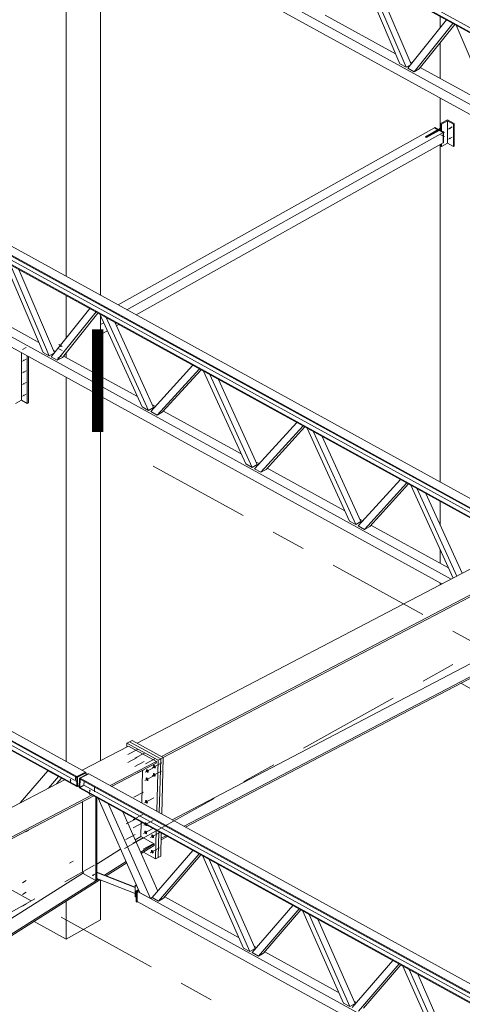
# Model space of a CAD drawing. Header units: millimetres. Extents: x -260 to 160, y -50 to 247.
# Tile 50 of 74: x -146 to -133, y 180 to 209. Entities that reach past the tile are written whole.
import ezdxf

# ---------------------------------------------------------------- set-up
doc = ezdxf.new("R2010")
doc.units = ezdxf.units.MM
for name, pattern in [('XKITLINE00', [0]), ('XKITLINE02', [4, 2, -2]), ('XKITLINE03', [6, 3, -1, 1, -1])]:
    doc.linetypes.add(name, pattern=pattern)
for name, color, linetype, lineweight in [('Element', 2, 'Continuous', 0), ('Spoina', 1, 'Continuous', 0), ('Śruba', 3, 'Continuous', 0)]:
    doc.layers.add(name, color=color, linetype=linetype, lineweight=lineweight)
doc.styles.add('ARIAL', font='ARIAL.TTF')

msp = doc.modelspace()

# ---------------------------------------------------------------- hatches: boundary and pattern name
at = {"layer": 'Śruba'}
for points in [[(-133.982, 205.577), (-133.979, 205.581), (-133.976, 205.584), (-133.972, 205.586), (-133.969, 205.588), (-133.965, 205.589), (-133.962, 205.589), (-133.96, 205.588), (-133.957, 205.586), (-133.956, 205.583), (-133.955, 205.58), (-133.954, 205.576), (-133.954, 205.572), (-133.955, 205.568), (-133.957, 205.563), (-133.959, 205.559), (-133.962, 205.555), (-133.964, 205.551), (-133.968, 205.548), (-133.971, 205.545), (-133.975, 205.544), (-133.978, 205.543), (-133.981, 205.543), (-133.984, 205.544), (-133.986, 205.546), (-133.988, 205.548), (-133.989, 205.552), (-133.989, 205.555), (-133.989, 205.56), (-133.988, 205.564), (-133.987, 205.568), (-133.985, 205.573)], [(-133.767, 205.679), (-133.766, 205.675), (-133.765, 205.67), (-133.765, 205.666), (-133.765, 205.662), (-133.766, 205.659), (-133.768, 205.656), (-133.77, 205.655), (-133.773, 205.654), (-133.776, 205.654), (-133.779, 205.654), (-133.783, 205.656), (-133.786, 205.658), (-133.79, 205.661), (-133.793, 205.665), (-133.795, 205.669), (-133.797, 205.674), (-133.799, 205.678), (-133.8, 205.683), (-133.8, 205.687), (-133.8, 205.691), (-133.799, 205.694), (-133.797, 205.696), (-133.795, 205.698), (-133.792, 205.699), (-133.789, 205.699), (-133.785, 205.699), (-133.782, 205.697), (-133.779, 205.695), (-133.775, 205.691), (-133.772, 205.688), (-133.77, 205.684)], [(-133.982, 205.458), (-133.979, 205.462), (-133.976, 205.465), (-133.972, 205.468), (-133.969, 205.469), (-133.965, 205.47), (-133.962, 205.47), (-133.96, 205.469), (-133.957, 205.467), (-133.956, 205.465), (-133.955, 205.461), (-133.954, 205.458), (-133.954, 205.453), (-133.955, 205.449), (-133.957, 205.444), (-133.959, 205.44), (-133.962, 205.436), (-133.964, 205.432), (-133.968, 205.429), (-133.971, 205.427), (-133.975, 205.425), (-133.978, 205.424), (-133.981, 205.424), (-133.984, 205.425), (-133.986, 205.427), (-133.988, 205.43), (-133.989, 205.433), (-133.989, 205.437), (-133.989, 205.441), (-133.988, 205.445), (-133.987, 205.45), (-133.985, 205.454)], [(-133.767, 205.382), (-133.766, 205.378), (-133.765, 205.373), (-133.765, 205.369), (-133.765, 205.365), (-133.766, 205.362), (-133.768, 205.359), (-133.77, 205.358), (-133.773, 205.357), (-133.776, 205.357), (-133.779, 205.357), (-133.783, 205.359), (-133.786, 205.361), (-133.79, 205.364), (-133.793, 205.368), (-133.795, 205.372), (-133.797, 205.377), (-133.799, 205.381), (-133.8, 205.386), (-133.8, 205.39), (-133.8, 205.394), (-133.799, 205.397), (-133.797, 205.399), (-133.795, 205.401), (-133.792, 205.402), (-133.789, 205.402), (-133.785, 205.402), (-133.782, 205.4), (-133.779, 205.398), (-133.775, 205.394), (-133.772, 205.391), (-133.77, 205.387)], [(-146.218, 198.894), (-146.217, 198.89), (-146.216, 198.885), (-146.216, 198.881), (-146.216, 198.877), (-146.217, 198.874), (-146.219, 198.871), (-146.221, 198.87), (-146.224, 198.869), (-146.227, 198.868), (-146.23, 198.869), (-146.234, 198.871), (-146.237, 198.873), (-146.241, 198.876), (-146.244, 198.88), (-146.246, 198.884), (-146.249, 198.889), (-146.25, 198.893), (-146.251, 198.898), (-146.251, 198.902), (-146.251, 198.906), (-146.25, 198.909), (-146.248, 198.911), (-146.246, 198.913), (-146.243, 198.914), (-146.24, 198.914), (-146.236, 198.914), (-146.233, 198.912), (-146.23, 198.91), (-146.226, 198.906), (-146.223, 198.903), (-146.221, 198.899)], [(-146.218, 198.553), (-146.217, 198.548), (-146.216, 198.544), (-146.216, 198.54), (-146.216, 198.536), (-146.217, 198.533), (-146.219, 198.53), (-146.221, 198.528), (-146.224, 198.527), (-146.227, 198.527), (-146.23, 198.528), (-146.234, 198.529), (-146.237, 198.532), (-146.241, 198.535), (-146.244, 198.539), (-146.246, 198.543), (-146.249, 198.547), (-146.25, 198.552), (-146.251, 198.556), (-146.251, 198.56), (-146.251, 198.564), (-146.25, 198.567), (-146.248, 198.57), (-146.246, 198.572), (-146.243, 198.573), (-146.24, 198.573), (-146.236, 198.572), (-146.233, 198.57), (-146.23, 198.568), (-146.226, 198.565), (-146.223, 198.561), (-146.221, 198.557)], [(-146.218, 198.211), (-146.217, 198.207), (-146.216, 198.202), (-146.216, 198.198), (-146.216, 198.194), (-146.217, 198.191), (-146.219, 198.188), (-146.221, 198.187), (-146.224, 198.186), (-146.227, 198.186), (-146.23, 198.186), (-146.234, 198.188), (-146.237, 198.19), (-146.241, 198.193), (-146.244, 198.197), (-146.246, 198.201), (-146.249, 198.206), (-146.25, 198.21), (-146.251, 198.215), (-146.251, 198.219), (-146.251, 198.223), (-146.25, 198.226), (-146.248, 198.228), (-146.246, 198.23), (-146.243, 198.231), (-146.24, 198.231), (-146.236, 198.231), (-146.233, 198.229), (-146.23, 198.227), (-146.226, 198.223), (-146.223, 198.22), (-146.221, 198.216)], [(-146.218, 197.87), (-146.217, 197.865), (-146.216, 197.861), (-146.216, 197.857), (-146.216, 197.853), (-146.217, 197.85), (-146.219, 197.847), (-146.221, 197.845), (-146.224, 197.844), (-146.227, 197.844), (-146.23, 197.845), (-146.234, 197.846), (-146.237, 197.849), (-146.241, 197.852), (-146.244, 197.856), (-146.246, 197.86), (-146.249, 197.864), (-146.25, 197.869), (-146.251, 197.873), (-146.251, 197.877), (-146.251, 197.881), (-146.25, 197.884), (-146.248, 197.887), (-146.246, 197.889), (-146.243, 197.89), (-146.24, 197.89), (-146.236, 197.889), (-146.233, 197.887), (-146.23, 197.885), (-146.226, 197.882), (-146.223, 197.878), (-146.221, 197.874)], [(-142.591, 186.893), (-142.588, 186.882), (-142.586, 186.872), (-142.586, 186.863), (-142.588, 186.854), (-142.591, 186.846), (-142.595, 186.84), (-142.6, 186.836), (-142.607, 186.834), (-142.614, 186.834), (-142.622, 186.836), (-142.63, 186.84), (-142.638, 186.845), (-142.645, 186.853), (-142.652, 186.861), (-142.658, 186.871), (-142.662, 186.881), (-142.665, 186.891), (-142.667, 186.902), (-142.667, 186.911), (-142.666, 186.92), (-142.663, 186.928), (-142.659, 186.933), (-142.653, 186.938), (-142.647, 186.94), (-142.639, 186.94), (-142.632, 186.938), (-142.624, 186.934), (-142.616, 186.928), (-142.609, 186.921), (-142.602, 186.913), (-142.596, 186.903)], [(-142.389, 186.781), (-142.385, 186.771), (-142.384, 186.76), (-142.383, 186.751), (-142.385, 186.742), (-142.388, 186.735), (-142.392, 186.729), (-142.397, 186.725), (-142.404, 186.722), (-142.411, 186.722), (-142.419, 186.724), (-142.427, 186.728), (-142.435, 186.734), (-142.442, 186.741), (-142.449, 186.75), (-142.455, 186.759), (-142.459, 186.769), (-142.462, 186.78), (-142.464, 186.79), (-142.464, 186.8), (-142.463, 186.808), (-142.46, 186.816), (-142.456, 186.822), (-142.45, 186.826), (-142.444, 186.828), (-142.437, 186.828), (-142.429, 186.826), (-142.421, 186.822), (-142.413, 186.817), (-142.406, 186.809), (-142.399, 186.801), (-142.393, 186.791)], [(-142.382, 187.022), (-142.379, 187.012), (-142.377, 187.001), (-142.377, 186.992), (-142.378, 186.983), (-142.381, 186.976), (-142.386, 186.97), (-142.391, 186.966), (-142.398, 186.963), (-142.405, 186.963), (-142.413, 186.965), (-142.421, 186.969), (-142.428, 186.975), (-142.436, 186.982), (-142.443, 186.991), (-142.448, 187), (-142.453, 187.01), (-142.456, 187.021), (-142.458, 187.031), (-142.458, 187.041), (-142.457, 187.049), (-142.454, 187.057), (-142.45, 187.063), (-142.444, 187.067), (-142.438, 187.069), (-142.43, 187.069), (-142.423, 187.067), (-142.415, 187.063), (-142.407, 187.058), (-142.399, 187.05), (-142.393, 187.042), (-142.387, 187.032)], [(-144.872, 186.603), (-144.877, 186.604), (-144.881, 186.605), (-144.885, 186.607), (-144.888, 186.609), (-144.89, 186.611), (-144.891, 186.614), (-144.892, 186.617), (-144.891, 186.619), (-144.89, 186.622), (-144.887, 186.624), (-144.884, 186.626), (-144.88, 186.627), (-144.876, 186.629), (-144.871, 186.629), (-144.866, 186.629), (-144.861, 186.629), (-144.857, 186.628), (-144.852, 186.627), (-144.849, 186.625), (-144.846, 186.623), (-144.843, 186.62), (-144.842, 186.618), (-144.842, 186.615), (-144.842, 186.613), (-144.844, 186.61), (-144.846, 186.608), (-144.849, 186.606), (-144.853, 186.604), (-144.857, 186.603), (-144.862, 186.603), (-144.867, 186.602)], [(-142.598, 186.652), (-142.595, 186.641), (-142.593, 186.631), (-142.593, 186.622), (-142.594, 186.613), (-142.597, 186.605), (-142.601, 186.599), (-142.607, 186.595), (-142.613, 186.593), (-142.62, 186.593), (-142.628, 186.595), (-142.636, 186.599), (-142.644, 186.604), (-142.651, 186.612), (-142.658, 186.62), (-142.664, 186.63), (-142.668, 186.64), (-142.672, 186.65), (-142.673, 186.661), (-142.674, 186.67), (-142.672, 186.679), (-142.669, 186.687), (-142.665, 186.692), (-142.66, 186.697), (-142.653, 186.699), (-142.646, 186.699), (-142.638, 186.697), (-142.63, 186.693), (-142.622, 186.687), (-142.615, 186.68), (-142.608, 186.672), (-142.602, 186.662)], [(-144.314, 186.296), (-144.319, 186.296), (-144.323, 186.298), (-144.327, 186.3), (-144.33, 186.302), (-144.332, 186.304), (-144.333, 186.307), (-144.334, 186.309), (-144.333, 186.312), (-144.332, 186.314), (-144.329, 186.317), (-144.326, 186.319), (-144.322, 186.32), (-144.318, 186.321), (-144.313, 186.322), (-144.308, 186.322), (-144.303, 186.322), (-144.299, 186.321), (-144.294, 186.319), (-144.291, 186.318), (-144.288, 186.315), (-144.285, 186.313), (-144.284, 186.311), (-144.284, 186.308), (-144.284, 186.305), (-144.286, 186.303), (-144.288, 186.301), (-144.291, 186.299), (-144.295, 186.297), (-144.299, 186.296), (-144.304, 186.295), (-144.309, 186.295)], [(-142.615, 185.995), (-142.612, 185.985), (-142.61, 185.975), (-142.61, 185.965), (-142.611, 185.956), (-142.614, 185.949), (-142.618, 185.943), (-142.624, 185.939), (-142.63, 185.937), (-142.637, 185.936), (-142.645, 185.938), (-142.653, 185.942), (-142.661, 185.948), (-142.668, 185.955), (-142.675, 185.964), (-142.681, 185.973), (-142.686, 185.983), (-142.689, 185.994), (-142.691, 186.004), (-142.691, 186.014), (-142.689, 186.022), (-142.686, 186.03), (-142.682, 186.036), (-142.677, 186.04), (-142.67, 186.042), (-142.663, 186.042), (-142.655, 186.04), (-142.647, 186.037), (-142.639, 186.031), (-142.632, 186.024), (-142.625, 186.015), (-142.619, 186.005)], [(-142.632, 185.339), (-142.629, 185.328), (-142.627, 185.318), (-142.627, 185.308), (-142.628, 185.3), (-142.631, 185.292), (-142.635, 185.286), (-142.641, 185.282), (-142.647, 185.28), (-142.655, 185.28), (-142.662, 185.282), (-142.67, 185.286), (-142.678, 185.291), (-142.686, 185.298), (-142.692, 185.307), (-142.698, 185.317), (-142.703, 185.327), (-142.706, 185.337), (-142.708, 185.347), (-142.708, 185.357), (-142.706, 185.366), (-142.704, 185.373), (-142.699, 185.379), (-142.694, 185.383), (-142.687, 185.385), (-142.68, 185.386), (-142.672, 185.384), (-142.664, 185.38), (-142.657, 185.374), (-142.649, 185.367), (-142.642, 185.358), (-142.637, 185.349)], [(-142.638, 185.098), (-142.635, 185.087), (-142.633, 185.077), (-142.633, 185.067), (-142.635, 185.059), (-142.637, 185.051), (-142.642, 185.045), (-142.647, 185.041), (-142.654, 185.039), (-142.661, 185.039), (-142.669, 185.041), (-142.677, 185.045), (-142.684, 185.05), (-142.692, 185.057), (-142.699, 185.066), (-142.704, 185.076), (-142.709, 185.086), (-142.712, 185.096), (-142.714, 185.106), (-142.714, 185.116), (-142.713, 185.125), (-142.71, 185.132), (-142.706, 185.138), (-142.7, 185.142), (-142.694, 185.145), (-142.686, 185.145), (-142.679, 185.143), (-142.671, 185.139), (-142.663, 185.133), (-142.655, 185.126), (-142.649, 185.117), (-142.643, 185.108)], [(-142.435, 184.986), (-142.432, 184.975), (-142.43, 184.965), (-142.43, 184.956), (-142.432, 184.947), (-142.434, 184.939), (-142.439, 184.933), (-142.444, 184.929), (-142.451, 184.927), (-142.458, 184.927), (-142.466, 184.929), (-142.474, 184.933), (-142.482, 184.938), (-142.489, 184.946), (-142.496, 184.954), (-142.501, 184.964), (-142.506, 184.974), (-142.509, 184.984), (-142.511, 184.995), (-142.511, 185.004), (-142.51, 185.013), (-142.507, 185.021), (-142.503, 185.026), (-142.497, 185.031), (-142.491, 185.033), (-142.483, 185.033), (-142.476, 185.031), (-142.468, 185.027), (-142.46, 185.021), (-142.452, 185.014), (-142.446, 185.006), (-142.44, 184.996)], [(-142.447, 184.534), (-142.444, 184.524), (-142.442, 184.513), (-142.442, 184.504), (-142.443, 184.495), (-142.446, 184.488), (-142.451, 184.482), (-142.456, 184.478), (-142.463, 184.475), (-142.47, 184.475), (-142.478, 184.477), (-142.486, 184.481), (-142.493, 184.487), (-142.501, 184.494), (-142.508, 184.502), (-142.513, 184.512), (-142.518, 184.522), (-142.521, 184.533), (-142.523, 184.543), (-142.523, 184.553), (-142.522, 184.561), (-142.519, 184.569), (-142.515, 184.575), (-142.509, 184.579), (-142.503, 184.581), (-142.495, 184.581), (-142.487, 184.579), (-142.48, 184.575), (-142.472, 184.57), (-142.464, 184.562), (-142.458, 184.554), (-142.452, 184.544)], [(-144.19, 183.848), (-144.188, 183.843), (-144.187, 183.839), (-144.187, 183.834), (-144.187, 183.831), (-144.189, 183.827), (-144.19, 183.825), (-144.193, 183.823), (-144.195, 183.822), (-144.198, 183.822), (-144.202, 183.823), (-144.205, 183.824), (-144.209, 183.827), (-144.212, 183.83), (-144.215, 183.833), (-144.218, 183.838), (-144.22, 183.842), (-144.221, 183.846), (-144.222, 183.851), (-144.222, 183.855), (-144.222, 183.859), (-144.221, 183.862), (-144.219, 183.865), (-144.217, 183.867), (-144.214, 183.868), (-144.211, 183.868), (-144.208, 183.867), (-144.204, 183.865), (-144.201, 183.863), (-144.198, 183.86), (-144.195, 183.856), (-144.192, 183.852)]]:
    msp.add_hatch(color=256, dxfattribs=at).paths.add_polyline_path(points, flags=17)

# ---------------------------------------------------------------- linework, layer by layer
at = {"layer": 'Element', "linetype": 'XKITLINE00', "lineweight": 0}
for p, q in [((-145.61, 215.325), (-118.288, 200.278)), ((-145.611, 215.301), (-118.289, 200.254)), ((-145.167, 215.21), (-118.285, 200.404)), ((-144.999, 201.352), (-144.999, 213.926)), ((-143.993, 200.798), (-143.993, 212.867)), ((-143.776, 211.903), (-120.821, 199.261)), ((-143.386, 211.985), (-120.545, 199.406)), ((-135.248, 207.559), (-136.378, 210.217)), ((-135.066, 207.459), (-136.197, 210.117)), ((-134.918, 207.55), (-135.953, 209.982)), ((-137.427, 208.983), (-135.372, 207.851)), ((-158.803, 208.685), (-131.481, 193.637)), ((-158.552, 208.816), (-131.23, 193.769)), ((-135.014, 207.43), (-133.883, 208.842)), ((-134.832, 207.33), (-133.701, 208.742)), ((-133.644, 208.71), (-134.681, 207.415)), ((-134.074, 208.603), (-134.074, 208.948)), ((-132.471, 206.03), (-133.602, 208.687)), ((-158.81, 208.419), (-131.488, 193.372)), ((-158.804, 208.66), (-131.482, 193.613)), ((-158.811, 208.395), (-131.489, 193.348)), ((-158.367, 208.304), (-131.485, 193.499)), ((-134.074, 207.136), (-134.074, 208.173)), ((-135.066, 207.459), (-135.248, 207.559)), ((-134.93, 207.535), (-135.066, 207.459)), ((-134.946, 207.617), (-134.89, 207.585)), ((-134.832, 207.33), (-135.014, 207.43)), ((-134.681, 207.415), (-134.832, 207.33)), ((-134.65, 207.454), (-132.595, 206.322)), ((-134.074, 205.669), (-134.074, 206.56)), ((-134.06, 205.812), (-133.859, 205.925)), ((-134.06, 205.606), (-134.06, 205.812)), ((-134.035, 205.798), (-134.06, 205.812)), ((-133.859, 205.897), (-134.035, 205.798)), ((-133.859, 205.925), (-133.656, 205.813)), ((-133.859, 205.243), (-133.859, 205.897)), ((-133.681, 205.799), (-133.859, 205.897)), ((-133.656, 205.813), (-133.681, 205.799)), ((-133.656, 205.16), (-133.656, 205.813)), ((-143.475, 200.512), (-134.235, 205.691)), ((-143.221, 200.373), (-133.981, 205.551)), ((-134.498, 205.431), (-134.06, 205.677)), ((-134.06, 205.649), (-134.472, 205.417)), ((-134.472, 205.403), (-134.095, 205.614)), ((-134.225, 205.696), (-134.235, 205.691)), ((-134.235, 205.691), (-134.134, 205.635)), ((-134.235, 205.691), (-134.134, 205.635)), ((-134.124, 205.641), (-134.225, 205.696)), ((-134.085, 205.62), (-134.095, 205.614)), ((-134.095, 205.614), (-133.981, 205.551)), ((-134.095, 205.614), (-133.981, 205.551)), ((-133.971, 205.557), (-134.085, 205.62)), ((-134.035, 205.592), (-134.035, 205.798)), ((-133.971, 205.557), (-133.981, 205.551)), ((-133.981, 205.254), (-133.981, 205.551)), ((-133.981, 205.551), (-133.981, 205.254)), ((-133.971, 205.26), (-133.971, 205.557)), ((-133.681, 205.145), (-133.681, 205.799)), ((-142.954, 200.225), (-133.981, 205.254)), ((-134.472, 205.417), (-134.498, 205.431)), ((-134.498, 205.417), (-134.498, 205.431)), ((-134.498, 205.417), (-134.472, 205.403)), ((-134.472, 205.417), (-134.472, 205.403)), ((-134.035, 205.145), (-133.859, 205.243)), ((-133.981, 205.254), (-133.971, 205.26)), ((-133.859, 205.243), (-133.681, 205.145)), ((-156.976, 204.997), (-134.022, 192.355)), ((-156.586, 205.08), (-133.745, 192.5)), ((-134.074, 195.335), (-134.074, 205.202)), ((-134.06, 205.159), (-134.06, 205.21)), ((-134.06, 205.159), (-134.035, 205.145)), ((-134.035, 205.145), (-134.035, 205.224)), ((-133.681, 205.145), (-133.656, 205.16)), ((-171.752, 201.902), (-144.43, 186.855)), ((-145.671, 199.124), (-146.802, 201.782)), ((-172.01, 201.506), (-144.689, 186.458)), ((-172.004, 201.747), (-144.682, 186.699)), ((-172.003, 201.771), (-144.682, 186.724)), ((-145.489, 199.024), (-146.62, 201.682)), ((-145.341, 199.115), (-146.376, 201.547)), ((-172.011, 201.482), (-144.689, 186.434)), ((-171.568, 201.39), (-144.685, 186.585)), ((-144.999, 199.543), (-144.999, 200.788)), ((-147.85, 200.548), (-145.795, 199.416)), ((-145.437, 198.995), (-144.306, 200.407)), ((-145.256, 198.895), (-144.125, 200.307)), ((-144.067, 200.275), (-145.105, 198.98)), ((-142.781, 197.532), (-144.015, 200.247)), ((-143.993, 198.423), (-143.993, 200.198)), ((-142.594, 197.429), (-143.828, 200.144)), ((-143.993, 199.94), (-143.899, 199.992)), ((-143.576, 200.005), (-142.443, 197.514)), ((-143.529, 199.903), (-143.461, 199.941)), ((-143.993, 199.643), (-143.792, 199.756)), ((-146.305, 197.728), (-146.305, 199.12)), ((-146.132, 197.633), (-146.132, 199.025)), ((-146.102, 197.65), (-146.102, 199.009)), ((-145.489, 199.024), (-145.671, 199.124)), ((-145.353, 199.1), (-145.489, 199.024)), ((-145.256, 198.895), (-145.437, 198.995)), ((-145.37, 199.182), (-145.313, 199.15)), ((-145.105, 198.98), (-145.256, 198.895)), ((-145.074, 199.019), (-142.916, 197.831)), ((-144.999, 198.977), (-144.999, 199.113)), ((-142.526, 197.392), (-141.292, 198.747)), ((-142.339, 197.289), (-141.105, 198.644)), ((-141.056, 198.617), (-142.188, 197.374)), ((-144.999, 187.168), (-144.999, 198.401)), ((-139.751, 195.864), (-140.985, 198.578)), ((-139.564, 195.761), (-140.798, 198.475)), ((-140.546, 198.336), (-139.413, 195.845)), ((-143.993, 187.186), (-143.993, 197.847)), ((-146.475, 197.632), (-146.305, 197.728)), ((-146.305, 197.728), (-146.132, 197.633)), ((-146.132, 197.633), (-146.102, 197.65)), ((-142.594, 197.429), (-142.781, 197.532)), ((-142.443, 197.514), (-142.594, 197.429)), ((-142.477, 197.589), (-142.39, 197.541)), ((-142.339, 197.289), (-142.526, 197.392)), ((-142.188, 197.374), (-142.339, 197.289)), ((-142.154, 197.411), (-139.887, 196.162)), ((-139.496, 195.723), (-138.262, 197.078)), ((-139.309, 195.62), (-138.075, 196.975)), ((-138.026, 196.948), (-139.158, 195.705)), ((-136.721, 194.195), (-137.955, 196.909)), ((-136.534, 194.092), (-137.768, 196.806)), ((-137.516, 196.667), (-136.384, 194.177)), ((-139.564, 195.761), (-139.751, 195.864)), ((-139.413, 195.845), (-139.564, 195.761)), ((-139.447, 195.92), (-139.36, 195.872)), ((-139.125, 195.742), (-136.857, 194.493)), ((-139.309, 195.62), (-139.496, 195.723)), ((-139.158, 195.705), (-139.309, 195.62)), ((-136.466, 194.054), (-135.232, 195.41)), ((-136.28, 193.952), (-135.046, 195.307)), ((-134.996, 195.28), (-136.129, 194.036)), ((-133.692, 192.528), (-134.925, 195.241)), ((-133.579, 192.587), (-134.739, 195.138)), ((-133.426, 192.667), (-134.486, 194.999)), ((-134.074, 194.093), (-134.074, 194.772)), ((-136.534, 194.092), (-136.721, 194.195)), ((-136.384, 194.177), (-136.534, 194.092)), ((-136.28, 193.952), (-136.466, 194.054)), ((-136.418, 194.251), (-136.331, 194.203)), ((-136.129, 194.036), (-136.28, 193.952)), ((-136.095, 194.074), (-133.827, 192.825)), ((-142.921, 187.7), (-131.798, 193.518)), ((-134.074, 192.961), (-134.074, 193.369)), ((-142.21, 187.309), (-131.507, 192.908)), ((-142.166, 187.284), (-131.5, 192.864)), ((-134.074, 192.328), (-134.074, 192.385)), ((-141.9, 185.462), (-131.3, 191.009)), ((-141.553, 185.27), (-131.1, 190.74)), ((-141.508, 185.246), (-131.094, 190.696)), ((-133.469, 189.453), (-132.806, 189.088)), ((-143.223, 187.704), (-143.226, 187.587)), ((-143.148, 187.744), (-143.223, 187.704)), ((-143.223, 187.704), (-142.31, 187.201)), ((-143.148, 187.744), (-143.072, 187.783)), ((-143.148, 187.744), (-142.234, 187.241)), ((-143.148, 187.744), (-142.234, 187.241)), ((-143.072, 187.783), (-142.159, 187.28)), ((-144.525, 186.907), (-143.174, 187.614)), ((-142.362, 187.167), (-143.174, 187.614)), ((-143.713, 186.46), (-142.362, 187.167)), ((-143.669, 186.436), (-142.363, 187.119)), ((-142.363, 187.119), (-142.362, 187.167)), ((-142.349, 185.709), (-142.31, 187.201)), ((-142.31, 187.201), (-142.234, 187.241)), ((-142.275, 185.668), (-142.234, 187.241)), ((-142.275, 185.668), (-142.234, 187.241)), ((-142.234, 187.241), (-142.159, 187.28)), ((-142.202, 185.628), (-142.159, 187.28)), ((-145.53, 186.897), (-146.34, 185.957)), ((-145.53, 186.897), (-145.223, 186.728)), ((-145.53, 186.897), (-145.53, 186.897)), ((-144.682, 186.724), (-144.43, 186.855)), ((-144.682, 186.714), (-144.431, 186.846)), ((-144.41, 186.835), (-144.662, 186.703)), ((-144.43, 186.855), (-144.431, 186.846)), ((-144.431, 186.846), (-144.41, 186.835)), ((-144.412, 186.78), (-144.41, 186.835)), ((-142.79, 185.952), (-142.765, 186.909)), ((-157.578, 180.076), (-145.049, 186.633)), ((-145.223, 186.728), (-145.515, 186.389)), ((-145.278, 186.513), (-145.134, 186.68)), ((-145.223, 186.728), (-145.222, 186.728)), ((-144.689, 186.443), (-144.682, 186.714)), ((-144.682, 186.699), (-144.682, 186.724)), ((-144.662, 186.703), (-144.682, 186.714)), ((-144.669, 186.432), (-144.662, 186.703)), ((-144.618, 186.404), (-144.611, 186.675)), ((-144.611, 186.675), (-144.36, 186.807)), ((-144.591, 186.664), (-144.611, 186.675)), ((-144.598, 186.393), (-144.591, 186.664)), ((-144.591, 186.664), (-144.59, 186.673)), ((-144.591, 186.649), (-144.591, 186.664)), ((-144.591, 186.664), (-144.591, 186.664)), ((-144.591, 186.649), (-114.246, 169.937)), ((-144.59, 186.673), (-144.339, 186.805)), ((-144.59, 186.673), (-114.245, 169.961)), ((-144.475, 186.585), (-144.478, 186.471)), ((-144.36, 186.807), (-144.348, 186.8)), ((-144.339, 186.805), (-113.994, 170.092)), ((-144.689, 186.434), (-144.689, 186.458)), ((-144.669, 186.432), (-144.689, 186.443)), ((-144.681, 186.439), (-144.689, 186.434)), ((-144.617, 186.46), (-144.669, 186.432)), ((-144.618, 186.404), (-144.598, 186.393)), ((-144.597, 186.408), (-144.598, 186.384)), ((-114.253, 169.672), (-144.598, 186.384)), ((-144.478, 186.471), (-144.597, 186.408)), ((-114.252, 169.696), (-144.597, 186.408)), ((-144.478, 186.471), (-129.43, 178.183)), ((-156.535, 179.75), (-144.238, 186.186)), ((-156.454, 179.745), (-144.193, 186.161)), ((-144.519, 185.991), (-144.519, 183.959)), ((-144.129, 183.684), (-144.129, 186.126)), ((-144.098, 183.701), (-144.098, 186.109)), ((-142.843, 183.327), (-144.064, 186.09)), ((-143.757, 185.921), (-142.535, 183.158)), ((-142.319, 183.378), (-143.342, 185.692)), ((-142.816, 184.974), (-142.805, 185.396)), ((-142.385, 184.322), (-142.363, 185.153)), ((-142.31, 184.361), (-142.29, 185.113)), ((-142.31, 184.361), (-142.29, 185.113)), ((-142.979, 184.871), (-142.816, 184.974)), ((-142.429, 184.757), (-142.819, 184.972)), ((-142.234, 184.401), (-142.217, 185.073)), ((-142.222, 184.873), (-142.033, 184.971)), ((-142.221, 184.921), (-142.077, 184.996)), ((-144.098, 184.162), (-143.406, 184.601)), ((-142.819, 184.51), (-142.429, 184.757)), ((-142.803, 184.472), (-142.426, 184.711)), ((-142.736, 184.515), (-142.385, 184.322)), ((-142.485, 183.186), (-141.296, 184.565)), ((-142.426, 184.711), (-142.429, 184.757)), ((-143.873, 183.842), (-143.246, 184.239)), ((-142.385, 184.322), (-142.31, 184.361)), ((-142.31, 184.361), (-142.234, 184.401)), ((-142.301, 183.084), (-141.111, 184.464)), ((-141.058, 184.435), (-142.15, 183.169)), ((-139.811, 181.713), (-141, 184.402)), ((-139.626, 181.611), (-140.815, 184.301)), ((-144.519, 183.959), (-144.469, 183.871)), ((-144.098, 183.931), (-142.978, 183.492)), ((-143.827, 183.824), (-143.229, 184.202)), ((-140.567, 184.164), (-139.475, 181.696)), ((-151.608, 179.405), (-144.492, 183.912)), ((-150.939, 179.367), (-144.055, 183.727)), ((-150.87, 179.363), (-144.009, 183.708)), ((-144.469, 183.871), (-144.129, 183.684)), ((-144.129, 183.684), (-144.098, 183.701)), ((-144.098, 183.923), (-142.978, 183.485)), ((-144.098, 183.744), (-142.978, 183.305)), ((-143.993, 182.537), (-143.993, 183.702)), ((-142.978, 183.539), (-142.948, 183.556)), ((-142.923, 183.509), (-142.978, 183.539)), ((-142.978, 183.539), (-142.978, 183.213)), ((-142.949, 183.387), (-142.885, 183.423)), ((-142.934, 183.378), (-142.949, 183.387)), ((-142.949, 183.06), (-142.949, 183.387)), ((-142.948, 183.556), (-142.943, 183.553)), ((-142.934, 183.378), (-142.879, 183.409)), ((-142.934, 183.052), (-142.934, 183.378)), ((-142.874, 183.397), (-142.922, 183.37)), ((-142.922, 183.37), (-142.555, 183.168)), ((-142.922, 183.37), (-142.922, 183.073)), ((-144.999, 181.974), (-144.999, 183.082)), ((-142.978, 183.213), (-142.949, 183.197)), ((-142.934, 183.052), (-142.908, 183.066)), ((-142.922, 183.073), (-134.46, 178.413)), ((-142.535, 183.158), (-142.843, 183.327)), ((-142.535, 183.158), (-142.485, 183.186)), ((-142.535, 183.158), (-133.858, 178.378)), ((-142.301, 183.084), (-142.485, 183.186)), ((-142.15, 183.169), (-142.301, 183.084)), ((-142.117, 183.207), (-139.941, 182.008)), ((-142.949, 183.06), (-142.934, 183.052)), ((-139.565, 181.578), (-138.376, 182.957)), ((-139.38, 181.476), (-138.191, 182.856)), ((-138.138, 182.826), (-139.23, 181.561)), ((-136.89, 180.105), (-138.08, 182.794)), ((-144.999, 181.974), (-143.993, 182.537)), ((-136.706, 180.003), (-137.895, 182.693)), ((-137.646, 182.556), (-136.555, 180.088)), ((-145.934, 182.489), (-144.999, 181.974)), ((-139.626, 181.611), (-139.811, 181.713)), ((-139.475, 181.696), (-139.626, 181.611)), ((-139.508, 181.77), (-139.434, 181.729)), ((-139.38, 181.476), (-139.565, 181.578)), ((-139.23, 181.561), (-139.38, 181.476)), ((-139.197, 181.598), (-137.021, 180.4)), ((-136.645, 179.969), (-135.455, 181.349)), ((-136.46, 179.868), (-135.271, 181.247)), ((-135.218, 181.218), (-136.309, 179.952)), ((-133.97, 178.496), (-135.159, 181.186)), ((-133.786, 178.395), (-134.975, 181.084)), ((-134.726, 180.947), (-133.635, 178.479)), ((-136.706, 180.003), (-136.89, 180.105)), ((-136.555, 180.088), (-136.706, 180.003)), ((-136.588, 180.161), (-136.514, 180.121))]:
    msp.add_line(p, q, dxfattribs=at)
at = {"layer": 'Spoina', "linetype": 'XKITLINE03', "lineweight": 0}
for p, q in [((-247.974, 125.953), (-123.263, 195.846)), ((-142.455, 195.8), (115.24, 53.875)), ((-155.656, 188.402), (102.04, 46.478))]:
    msp.add_line(p, q, dxfattribs=at)
at = {"layer": 'Śruba', "linetype": 'XKITLINE00', "lineweight": 0}
for p, q in [((-134.048, 205.608), (-133.946, 205.552)), ((-133.715, 205.714), (-133.825, 205.652)), ((-134.048, 205.489), (-133.946, 205.433)), ((-133.715, 205.418), (-133.825, 205.356)), ((-146.163, 198.931), (-146.274, 198.869)), ((-146.163, 198.589), (-146.274, 198.527)), ((-146.163, 198.248), (-146.274, 198.186)), ((-146.163, 197.906), (-146.274, 197.844)), ((-142.48, 186.983), (-142.204, 187.128)), ((-142.69, 186.854), (-142.413, 186.999)), ((-142.487, 186.742), (-142.21, 186.887)), ((-144.868, 186.559), (-144.866, 186.649)), ((-142.696, 186.613), (-142.419, 186.758)), ((-144.311, 186.205), (-144.308, 186.34)), ((-142.713, 185.956), (-142.437, 186.101)), ((-142.73, 185.3), (-142.454, 185.445)), ((-142.736, 185.059), (-142.46, 185.204)), ((-142.534, 184.947), (-142.257, 185.092)), ((-142.545, 184.495), (-142.269, 184.64)), ((-144.135, 183.884), (-144.235, 183.828))]:
    msp.add_line(p, q, dxfattribs=at)
at = {"layer": 'Śruba', "linetype": 'XKITLINE02', "lineweight": 0}
for p, q in [((-146.163, 199.272), (-146.274, 199.21)), ((-145.24, 199.255), (-145.13, 199.317)), ((-145.211, 199.351), (-145.11, 199.295)), ((-145.211, 199.232), (-145.11, 199.177)), ((-145.24, 198.958), (-145.13, 199.02)), ((-143.191, 187.374), (-142.914, 187.519)), ((-142.988, 187.263), (-142.711, 187.407)), ((-143.197, 187.133), (-142.92, 187.278)), ((-142.994, 187.022), (-142.718, 187.166)), ((-142.683, 187.095), (-142.407, 187.24)), ((-143, 186.781), (-142.724, 186.925)), ((-144.727, 186.632), (-144.725, 186.723)), ((-144.171, 186.278), (-144.167, 186.414)), ((-143.017, 186.124), (-142.741, 186.269)), ((-143.244, 185.338), (-142.967, 185.483)), ((-143.041, 185.226), (-142.764, 185.371)), ((-143.035, 185.467), (-142.758, 185.612)), ((-146.176, 185.109), (-146.088, 185.158)), ((-143.256, 184.886), (-142.979, 185.031)), ((-143.053, 184.775), (-142.776, 184.919)), ((-142.748, 184.607), (-142.472, 184.752)), ((-144.794, 184.247), (-144.895, 184.191)), ((-146.163, 183.682), (-146.274, 183.62)), ((-142.94, 183.327), (-142.852, 183.376)), ((-146.163, 183.341), (-146.274, 183.279)), ((-146.163, 182.999), (-146.274, 182.937))]:
    msp.add_line(p, q, dxfattribs=at)

# ---------------------------------------------------------------- texts
at = {"layer": 'Spoina', "style": 'ARIAL', "width": 0.85}
msp.add_text('I', height=3, dxfattribs=at).set_placement((-144.567, 196.8))

doc.saveas('drawing.dxf')
